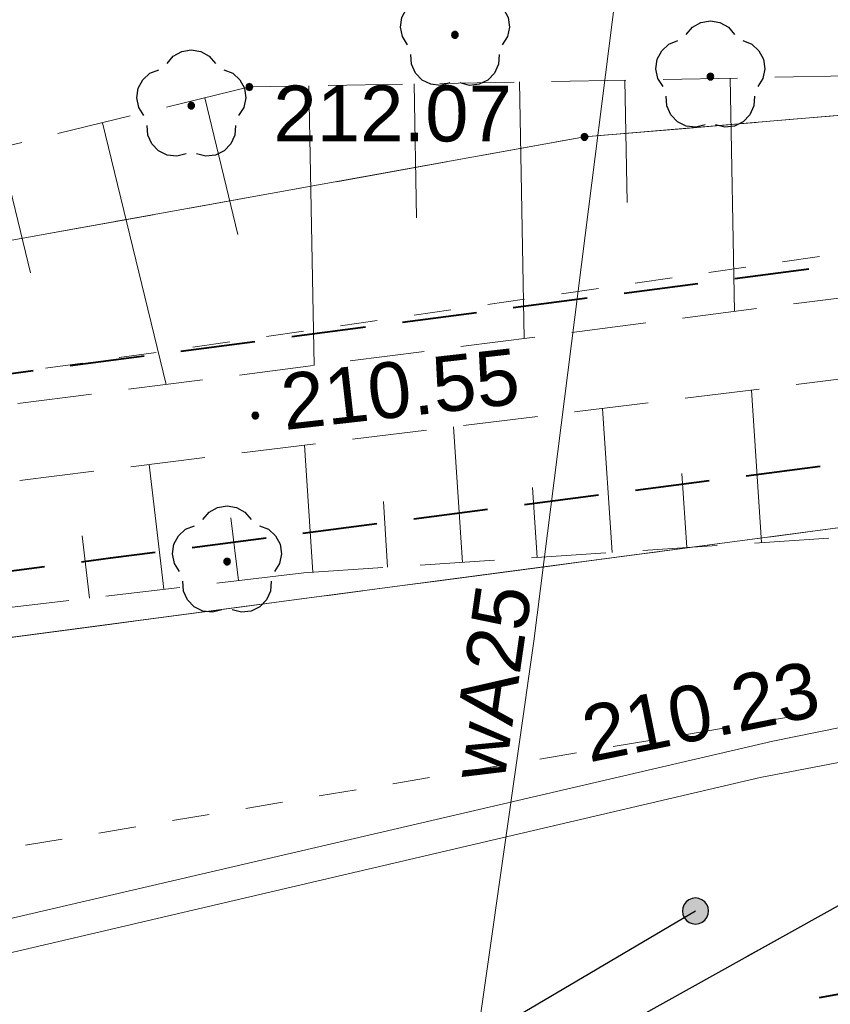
# Model space of a CAD drawing. Header units: metres. Extents: x 7419414 to 7419803, y 5549484 to 5549731.
# Tile 93 of 102: x 7419568 to 7419579, y 5549653 to 5549666. Entities that reach past the tile are written whole.
import ezdxf

# ---------------------------------------------------------------- set-up
doc = ezdxf.new("R2010")
doc.units = ezdxf.units.M
doc.header["$MEASUREMENT"] = 0
doc.layers.get('0').update_dxf_attribs({"color": 250})
for name, color, linetype, lineweight in [('EGDE', 7, 'Continuous', 13), ('EGKK', 82, 'Continuous', 13), ('EGUG', 96, 'Continuous', 13), ('GUPPRZ_O', 7, 'Continuous', 13), ('LINIE ROZGRANICZAJĄCE MPZP', 212, 'Continuous', 0), ('OTKJ', 7, 'Continuous', 13), ('OTKK', 7, 'Continuous', 30), ('OTOO', 7, 'Continuous', 30), ('OTRK', 7, 'Continuous', 13), ('OTRS_O', 7, 'Continuous', 13), ('pomiar słupy', 250, 'Continuous', 0), ('SUCP', 212, 'Continuous', 13), ('SUWP', 5, 'Continuous', 13), ('SUWP_O', 5, 'Continuous', 13)]:
    doc.layers.add(name, color=color, linetype=linetype, lineweight=lineweight)
doc.styles.add('Arial', font='arial.ttf')

msp = doc.modelspace()

# ---------------------------------------------------------------- hatches: boundary and pattern name
at = {"linetype": 'Continuous'}
for points in [[(7419573.74, 5549665.515), (7419573.726, 5549665.517), (7419573.714, 5549665.524), (7419573.704, 5549665.534), (7419573.697, 5549665.546), (7419573.695, 5549665.56), (7419573.697, 5549665.574), (7419573.704, 5549665.586), (7419573.714, 5549665.596), (7419573.726, 5549665.603), (7419573.74, 5549665.605), (7419573.754, 5549665.603), (7419573.766, 5549665.596), (7419573.776, 5549665.586), (7419573.783, 5549665.574), (7419573.785, 5549665.56), (7419573.783, 5549665.546), (7419573.776, 5549665.534), (7419573.766, 5549665.524), (7419573.754, 5549665.517)], [(7419577.17, 5549664.955), (7419577.156, 5549664.957), (7419577.144, 5549664.964), (7419577.134, 5549664.974), (7419577.127, 5549664.986), (7419577.125, 5549665), (7419577.127, 5549665.014), (7419577.134, 5549665.026), (7419577.144, 5549665.036), (7419577.156, 5549665.043), (7419577.17, 5549665.045), (7419577.184, 5549665.043), (7419577.196, 5549665.036), (7419577.206, 5549665.026), (7419577.213, 5549665.014), (7419577.215, 5549665), (7419577.213, 5549664.986), (7419577.206, 5549664.974), (7419577.196, 5549664.964), (7419577.184, 5549664.957)], [(7419570.98, 5549664.815), (7419570.968, 5549664.817), (7419570.957, 5549664.821), (7419570.948, 5549664.828), (7419570.941, 5549664.838), (7419570.937, 5549664.848), (7419570.935, 5549664.86), (7419570.937, 5549664.872), (7419570.941, 5549664.883), (7419570.948, 5549664.892), (7419570.957, 5549664.899), (7419570.968, 5549664.903), (7419570.98, 5549664.905), (7419570.992, 5549664.903), (7419571.003, 5549664.899), (7419571.012, 5549664.892), (7419571.019, 5549664.883), (7419571.023, 5549664.872), (7419571.025, 5549664.86), (7419571.023, 5549664.848), (7419571.019, 5549664.838), (7419571.012, 5549664.828), (7419571.003, 5549664.821), (7419570.992, 5549664.817)], [(7419570.2, 5549664.565), (7419570.186, 5549664.567), (7419570.174, 5549664.574), (7419570.164, 5549664.584), (7419570.157, 5549664.596), (7419570.155, 5549664.61), (7419570.157, 5549664.624), (7419570.164, 5549664.636), (7419570.174, 5549664.646), (7419570.186, 5549664.653), (7419570.2, 5549664.655), (7419570.214, 5549664.653), (7419570.226, 5549664.646), (7419570.236, 5549664.636), (7419570.243, 5549664.624), (7419570.245, 5549664.61), (7419570.243, 5549664.596), (7419570.236, 5549664.584), (7419570.226, 5549664.574), (7419570.214, 5549664.567)], [(7419575.48, 5549664.145), (7419575.466, 5549664.147), (7419575.454, 5549664.154), (7419575.444, 5549664.164), (7419575.437, 5549664.176), (7419575.435, 5549664.19), (7419575.437, 5549664.204), (7419575.444, 5549664.216), (7419575.454, 5549664.226), (7419575.466, 5549664.233), (7419575.48, 5549664.235), (7419575.494, 5549664.233), (7419575.506, 5549664.226), (7419575.516, 5549664.216), (7419575.523, 5549664.204), (7419575.525, 5549664.19), (7419575.523, 5549664.176), (7419575.516, 5549664.164), (7419575.506, 5549664.154), (7419575.494, 5549664.147)], [(7419571.06, 5549660.405), (7419571.048, 5549660.407), (7419571.037, 5549660.411), (7419571.028, 5549660.418), (7419571.021, 5549660.427), (7419571.017, 5549660.438), (7419571.015, 5549660.45), (7419571.017, 5549660.462), (7419571.021, 5549660.472), (7419571.028, 5549660.482), (7419571.037, 5549660.489), (7419571.048, 5549660.493), (7419571.06, 5549660.495), (7419571.072, 5549660.493), (7419571.082, 5549660.489), (7419571.092, 5549660.482), (7419571.099, 5549660.472), (7419571.103, 5549660.462), (7419571.105, 5549660.45), (7419571.103, 5549660.438), (7419571.099, 5549660.427), (7419571.092, 5549660.418), (7419571.082, 5549660.411), (7419571.072, 5549660.407)], [(7419570.68, 5549658.445), (7419570.666, 5549658.447), (7419570.654, 5549658.454), (7419570.644, 5549658.464), (7419570.637, 5549658.476), (7419570.635, 5549658.49), (7419570.637, 5549658.504), (7419570.644, 5549658.516), (7419570.654, 5549658.526), (7419570.666, 5549658.533), (7419570.68, 5549658.535), (7419570.694, 5549658.533), (7419570.706, 5549658.526), (7419570.716, 5549658.516), (7419570.723, 5549658.504), (7419570.725, 5549658.49), (7419570.723, 5549658.476), (7419570.716, 5549658.464), (7419570.706, 5549658.454), (7419570.694, 5549658.447)], [(7419576.972, 5549653.625), (7419576.926, 5549653.631), (7419576.884, 5549653.648), (7419576.847, 5549653.675), (7419576.819, 5549653.711), (7419576.801, 5549653.753), (7419576.795, 5549653.798), (7419576.801, 5549653.844), (7419576.818, 5549653.886), (7419576.845, 5549653.923), (7419576.881, 5549653.951), (7419576.923, 5549653.969), (7419576.968, 5549653.975), (7419577.014, 5549653.969), (7419577.056, 5549653.952), (7419577.093, 5549653.925), (7419577.121, 5549653.889), (7419577.139, 5549653.847), (7419577.145, 5549653.802), (7419577.139, 5549653.756), (7419577.122, 5549653.714), (7419577.095, 5549653.677), (7419577.059, 5549653.649), (7419577.017, 5549653.631)]]:
    msp.add_hatch(color=0, dxfattribs=at).paths.add_polyline_path(points)

# ---------------------------------------------------------------- linework, layer by layer
at = {"color": 0, "linetype": 'Continuous', "flags": 128}
for points in [[(7419573.104, 5549665.426), (7419573.035, 5549665.536), (7419573.009, 5549665.663), (7419573.027, 5549665.792), (7419573.088, 5549665.907), (7419573.184, 5549665.994), (7419573.304, 5549666.042)], [(7419574.176, 5549666.042), (7419574.296, 5549665.994), (7419574.392, 5549665.907), (7419574.453, 5549665.792), (7419574.471, 5549665.663), (7419574.445, 5549665.536), (7419574.376, 5549665.426)], [(7419576.846, 5549665.563), (7419576.929, 5549665.663), (7419577.042, 5549665.727), (7419577.17, 5549665.75), (7419577.298, 5549665.727), (7419577.411, 5549665.663), (7419577.494, 5549665.563)], [(7419576.534, 5549664.866), (7419576.465, 5549664.976), (7419576.439, 5549665.103), (7419576.457, 5549665.232), (7419576.518, 5549665.347), (7419576.614, 5549665.434), (7419576.734, 5549665.482)], [(7419577.606, 5549665.482), (7419577.726, 5549665.434), (7419577.822, 5549665.347), (7419577.883, 5549665.232), (7419577.901, 5549665.103), (7419577.875, 5549664.976), (7419577.806, 5549664.866)], [(7419569.876, 5549665.173), (7419569.959, 5549665.273), (7419570.072, 5549665.337), (7419570.2, 5549665.36), (7419570.328, 5549665.337), (7419570.441, 5549665.273), (7419570.524, 5549665.173)], [(7419573.671, 5549664.914), (7419573.545, 5549664.882), (7419573.416, 5549664.896), (7419573.299, 5549664.953), (7419573.209, 5549665.047), (7419573.156, 5549665.165), (7419573.147, 5549665.295)], [(7419574.333, 5549665.295), (7419574.324, 5549665.165), (7419574.271, 5549665.047), (7419574.181, 5549664.953), (7419574.064, 5549664.896), (7419573.935, 5549664.882), (7419573.809, 5549664.914)], [(7419569.564, 5549664.476), (7419569.495, 5549664.586), (7419569.469, 5549664.713), (7419569.487, 5549664.842), (7419569.548, 5549664.957), (7419569.644, 5549665.044), (7419569.764, 5549665.092)], [(7419570.636, 5549665.092), (7419570.756, 5549665.044), (7419570.852, 5549664.957), (7419570.913, 5549664.842), (7419570.931, 5549664.713), (7419570.905, 5549664.586), (7419570.836, 5549664.476)], [(7419577.101, 5549664.354), (7419576.975, 5549664.322), (7419576.846, 5549664.336), (7419576.729, 5549664.393), (7419576.639, 5549664.487), (7419576.586, 5549664.605), (7419576.577, 5549664.735)], [(7419577.763, 5549664.735), (7419577.754, 5549664.605), (7419577.701, 5549664.487), (7419577.611, 5549664.393), (7419577.494, 5549664.336), (7419577.365, 5549664.322), (7419577.239, 5549664.354)], [(7419570.131, 5549663.964), (7419570.005, 5549663.932), (7419569.876, 5549663.946), (7419569.759, 5549664.003), (7419569.669, 5549664.097), (7419569.616, 5549664.215), (7419569.607, 5549664.345)], [(7419570.793, 5549664.345), (7419570.784, 5549664.215), (7419570.731, 5549664.097), (7419570.641, 5549664.003), (7419570.524, 5549663.946), (7419570.395, 5549663.932), (7419570.269, 5549663.964)], [(7419570.356, 5549659.053), (7419570.439, 5549659.153), (7419570.552, 5549659.217), (7419570.68, 5549659.24), (7419570.808, 5549659.217), (7419570.921, 5549659.153), (7419571.004, 5549659.053)], [(7419570.044, 5549658.356), (7419569.975, 5549658.466), (7419569.949, 5549658.593), (7419569.967, 5549658.722), (7419570.028, 5549658.837), (7419570.124, 5549658.924), (7419570.244, 5549658.972)], [(7419571.116, 5549658.972), (7419571.236, 5549658.924), (7419571.332, 5549658.837), (7419571.393, 5549658.722), (7419571.411, 5549658.593), (7419571.385, 5549658.466), (7419571.316, 5549658.356)], [(7419570.611, 5549657.844), (7419570.485, 5549657.812), (7419570.356, 5549657.826), (7419570.239, 5549657.883), (7419570.149, 5549657.977), (7419570.096, 5549658.095), (7419570.087, 5549658.225)], [(7419571.273, 5549658.225), (7419571.264, 5549658.095), (7419571.211, 5549657.977), (7419571.121, 5549657.883), (7419571.004, 5549657.826), (7419570.875, 5549657.812), (7419570.749, 5549657.844)]]:
    msp.add_lwpolyline(points, dxfattribs=at)
for points in [[(7419573.74, 5549665.515), (7419573.754, 5549665.517), (7419573.766, 5549665.524), (7419573.776, 5549665.534), (7419573.783, 5549665.546), (7419573.785, 5549665.56), (7419573.783, 5549665.574), (7419573.776, 5549665.586), (7419573.766, 5549665.596), (7419573.754, 5549665.603), (7419573.74, 5549665.605), (7419573.726, 5549665.603), (7419573.714, 5549665.596), (7419573.704, 5549665.586), (7419573.697, 5549665.574), (7419573.695, 5549665.56), (7419573.697, 5549665.546), (7419573.704, 5549665.534), (7419573.714, 5549665.524), (7419573.726, 5549665.517), (7419573.74, 5549665.515)], [(7419577.17, 5549664.955), (7419577.184, 5549664.957), (7419577.196, 5549664.964), (7419577.206, 5549664.974), (7419577.213, 5549664.986), (7419577.215, 5549665), (7419577.213, 5549665.014), (7419577.206, 5549665.026), (7419577.196, 5549665.036), (7419577.184, 5549665.043), (7419577.17, 5549665.045), (7419577.156, 5549665.043), (7419577.144, 5549665.036), (7419577.134, 5549665.026), (7419577.127, 5549665.014), (7419577.125, 5549665), (7419577.127, 5549664.986), (7419577.134, 5549664.974), (7419577.144, 5549664.964), (7419577.156, 5549664.957), (7419577.17, 5549664.955)], [(7419570.935, 5549664.86), (7419570.937, 5549664.848), (7419570.941, 5549664.838), (7419570.948, 5549664.828), (7419570.957, 5549664.821), (7419570.968, 5549664.817), (7419570.98, 5549664.815), (7419570.992, 5549664.817), (7419571.003, 5549664.821), (7419571.012, 5549664.828), (7419571.019, 5549664.838), (7419571.023, 5549664.848), (7419571.025, 5549664.86), (7419571.023, 5549664.872), (7419571.019, 5549664.883), (7419571.012, 5549664.892), (7419571.003, 5549664.899), (7419570.992, 5549664.903), (7419570.98, 5549664.905), (7419570.968, 5549664.903), (7419570.957, 5549664.899), (7419570.948, 5549664.892), (7419570.941, 5549664.883), (7419570.937, 5549664.872), (7419570.935, 5549664.86)], [(7419570.2, 5549664.565), (7419570.214, 5549664.567), (7419570.226, 5549664.574), (7419570.236, 5549664.584), (7419570.243, 5549664.596), (7419570.245, 5549664.61), (7419570.243, 5549664.624), (7419570.236, 5549664.636), (7419570.226, 5549664.646), (7419570.214, 5549664.653), (7419570.2, 5549664.655), (7419570.186, 5549664.653), (7419570.174, 5549664.646), (7419570.164, 5549664.636), (7419570.157, 5549664.624), (7419570.155, 5549664.61), (7419570.157, 5549664.596), (7419570.164, 5549664.584), (7419570.174, 5549664.574), (7419570.186, 5549664.567), (7419570.2, 5549664.565)], [(7419575.48, 5549664.145), (7419575.494, 5549664.147), (7419575.506, 5549664.154), (7419575.516, 5549664.164), (7419575.523, 5549664.176), (7419575.525, 5549664.19), (7419575.523, 5549664.204), (7419575.516, 5549664.216), (7419575.506, 5549664.226), (7419575.494, 5549664.233), (7419575.48, 5549664.235), (7419575.466, 5549664.233), (7419575.454, 5549664.226), (7419575.444, 5549664.216), (7419575.437, 5549664.204), (7419575.435, 5549664.19), (7419575.437, 5549664.176), (7419575.444, 5549664.164), (7419575.454, 5549664.154), (7419575.466, 5549664.147), (7419575.48, 5549664.145)], [(7419571.015, 5549660.45), (7419571.017, 5549660.438), (7419571.021, 5549660.427), (7419571.028, 5549660.418), (7419571.037, 5549660.411), (7419571.048, 5549660.407), (7419571.06, 5549660.405), (7419571.072, 5549660.407), (7419571.082, 5549660.411), (7419571.092, 5549660.418), (7419571.099, 5549660.427), (7419571.103, 5549660.438), (7419571.105, 5549660.45), (7419571.103, 5549660.462), (7419571.099, 5549660.472), (7419571.092, 5549660.482), (7419571.082, 5549660.489), (7419571.072, 5549660.493), (7419571.06, 5549660.495), (7419571.048, 5549660.493), (7419571.037, 5549660.489), (7419571.028, 5549660.482), (7419571.021, 5549660.472), (7419571.017, 5549660.462), (7419571.015, 5549660.45)], [(7419570.68, 5549658.445), (7419570.694, 5549658.447), (7419570.706, 5549658.454), (7419570.716, 5549658.464), (7419570.723, 5549658.476), (7419570.725, 5549658.49), (7419570.723, 5549658.504), (7419570.716, 5549658.516), (7419570.706, 5549658.526), (7419570.694, 5549658.533), (7419570.68, 5549658.535), (7419570.666, 5549658.533), (7419570.654, 5549658.526), (7419570.644, 5549658.516), (7419570.637, 5549658.504), (7419570.635, 5549658.49), (7419570.637, 5549658.476), (7419570.644, 5549658.464), (7419570.654, 5549658.454), (7419570.666, 5549658.447), (7419570.68, 5549658.445)], [(7419577.121, 5549653.889), (7419577.093, 5549653.925), (7419577.056, 5549653.952), (7419577.014, 5549653.969), (7419576.968, 5549653.975), (7419576.923, 5549653.969), (7419576.881, 5549653.951), (7419576.845, 5549653.923), (7419576.818, 5549653.886), (7419576.801, 5549653.844), (7419576.795, 5549653.798), (7419576.801, 5549653.753), (7419576.819, 5549653.711), (7419576.847, 5549653.675), (7419576.884, 5549653.648), (7419576.926, 5549653.631), (7419576.972, 5549653.625), (7419577.017, 5549653.631), (7419577.059, 5549653.649), (7419577.095, 5549653.677), (7419577.122, 5549653.714), (7419577.139, 5549653.756), (7419577.145, 5549653.802), (7419577.139, 5549653.847), (7419577.121, 5549653.889)]]:
    msp.add_lwpolyline(points, close=True, dxfattribs=at)
at = {"layer": 'EGDE', "color": 250, "linetype": 'Continuous', "lineweight": 0, "flags": 128}
for points in [[(7419624.854, 5549673.89), (7419624.8, 5549673.88), (7419598.8, 5549667.39), (7419587.56, 5549665.21), (7419575.48, 5549664.19), (7419564.39, 5549662.19), (7419563.19, 5549661.96), (7419553.44, 5549661.25), (7419525.33, 5549656.97), (7419518.53, 5549654.85), (7419502.4, 5549649.81), (7419472.27, 5549640.92), (7419444.75, 5549635.91), (7419446.03, 5549630.99), (7419462.45, 5549628.77), (7419462.29, 5549628.43), (7419509.38, 5549641.39), (7419528.76, 5549648.51), (7419538.53, 5549652.48), (7419556.13, 5549655.93), (7419588.38, 5549660.2), (7419606.85, 5549663.64), (7419614.77, 5549665.7), (7419624.134, 5549667.767)], [(7419508.973, 5549664.091), (7419531.94, 5549661.5), (7419553.44, 5549661.25), (7419563.19, 5549661.96), (7419564.39, 5549662.19), (7419575.48, 5549664.19), (7419587.56, 5549665.21), (7419598.8, 5549667.39), (7419624.8, 5549673.88), (7419624.854, 5549673.89)]]:
    msp.add_lwpolyline(points, dxfattribs=at)
msp.add_lwpolyline([(7419606.85, 5549663.64), (7419588.38, 5549660.2), (7419556.13, 5549655.93), (7419538.53, 5549652.48), (7419528.76, 5549648.51), (7419509.38, 5549641.39), (7419523.27, 5549643.29), (7419540.13, 5549643.06), (7419557.7, 5549643.96), (7419589.07, 5549649.42), (7419609.66, 5549653.24), (7419606.85, 5549663.64)], close=True, dxfattribs=at)
at = {"layer": 'EGKK', "color": 82, "linetype": 'Continuous', "lineweight": 13}
for p, q in [((7419580.274, 5549664.595), (7419578.78, 5549664.469)), ((7419578.282, 5549664.427), (7419576.787, 5549664.3)), ((7419575.48, 5549664.19), (7419574.118, 5549663.944)), ((7419576.289, 5549664.258), (7419575.48, 5549664.19)), ((7419573.625, 5549663.856), (7419572.149, 5549663.589)), ((7419571.657, 5549663.501), (7419570.181, 5549663.234)), ((7419569.689, 5549663.146), (7419568.213, 5549662.879)), ((7419577.46, 5549658.754), (7419578.947, 5549658.951)), ((7419575.477, 5549658.492), (7419576.964, 5549658.688)), ((7419573.494, 5549658.229), (7419574.981, 5549658.426)), ((7419571.511, 5549657.967), (7419572.999, 5549658.163)), ((7419569.529, 5549657.704), (7419571.016, 5549657.901)), ((7419567.546, 5549657.442), (7419569.033, 5549657.638))]:
    msp.add_line(p, q, dxfattribs=at)
at = {"layer": 'EGUG', "color": 96, "linetype": 'Continuous', "lineweight": 13}
for p, q in [((7419578.78, 5549664.469), (7419578.282, 5549664.427)), ((7419578.282, 5549664.427), (7419578.78, 5549664.469)), ((7419576.787, 5549664.3), (7419576.289, 5549664.258)), ((7419576.289, 5549664.258), (7419576.787, 5549664.3)), ((7419577.783, 5549664.384), (7419577.285, 5549664.342)), ((7419577.285, 5549664.342), (7419577.783, 5549664.384)), ((7419575.48, 5549664.19), (7419575.102, 5549664.122)), ((7419575.102, 5549664.122), (7419575.48, 5549664.19)), ((7419575.79, 5549664.216), (7419575.48, 5549664.19)), ((7419575.48, 5549664.19), (7419575.79, 5549664.216)), ((7419574.61, 5549664.033), (7419574.118, 5549663.944)), ((7419574.118, 5549663.944), (7419574.61, 5549664.033)), ((7419573.625, 5549663.856), (7419573.133, 5549663.767)), ((7419573.133, 5549663.767), (7419573.625, 5549663.856)), ((7419572.641, 5549663.678), (7419572.149, 5549663.589)), ((7419572.149, 5549663.589), (7419572.641, 5549663.678)), ((7419571.657, 5549663.501), (7419571.165, 5549663.412)), ((7419571.165, 5549663.412), (7419571.657, 5549663.501)), ((7419570.673, 5549663.323), (7419570.181, 5549663.234)), ((7419570.181, 5549663.234), (7419570.673, 5549663.323)), ((7419569.689, 5549663.146), (7419569.197, 5549663.057)), ((7419569.197, 5549663.057), (7419569.689, 5549663.146)), ((7419568.705, 5549662.968), (7419568.213, 5549662.879)), ((7419568.213, 5549662.879), (7419568.705, 5549662.968)), ((7419577.955, 5549658.82), (7419578.451, 5549658.885)), ((7419578.451, 5549658.885), (7419577.955, 5549658.82)), ((7419576.964, 5549658.688), (7419577.46, 5549658.754)), ((7419577.46, 5549658.754), (7419576.964, 5549658.688)), ((7419575.973, 5549658.557), (7419576.468, 5549658.623)), ((7419576.468, 5549658.623), (7419575.973, 5549658.557)), ((7419574.981, 5549658.426), (7419575.477, 5549658.492)), ((7419575.477, 5549658.492), (7419574.981, 5549658.426)), ((7419573.99, 5549658.295), (7419574.486, 5549658.36)), ((7419574.486, 5549658.36), (7419573.99, 5549658.295)), ((7419572.999, 5549658.163), (7419573.494, 5549658.229)), ((7419573.494, 5549658.229), (7419572.999, 5549658.163)), ((7419572.007, 5549658.032), (7419572.503, 5549658.098)), ((7419572.503, 5549658.098), (7419572.007, 5549658.032)), ((7419571.016, 5549657.901), (7419571.511, 5549657.967)), ((7419571.511, 5549657.967), (7419571.016, 5549657.901)), ((7419570.024, 5549657.77), (7419570.52, 5549657.835)), ((7419570.52, 5549657.835), (7419570.024, 5549657.77)), ((7419569.033, 5549657.638), (7419569.529, 5549657.704)), ((7419569.529, 5549657.704), (7419569.033, 5549657.638)), ((7419568.042, 5549657.507), (7419568.537, 5549657.573)), ((7419568.537, 5549657.573), (7419568.042, 5549657.507))]:
    msp.add_line(p, q, dxfattribs=at)
at = {"layer": 'LINIE ROZGRANICZAJĄCE MPZP', "color": 212, "linetype": 'Continuous', "lineweight": 40}
for p, q in [((7419578.49, 5549662.413), (7419577.499, 5549662.283)), ((7419577.003, 5549662.218), (7419576.012, 5549662.089)), ((7419575.516, 5549662.024), (7419574.524, 5549661.894)), ((7419574.028, 5549661.829), (7419573.037, 5549661.7)), ((7419572.541, 5549661.635), (7419571.55, 5549661.505)), ((7419571.054, 5549661.44), (7419570.062, 5549661.311)), ((7419569.566, 5549661.246), (7419568.575, 5549661.116)), ((7419568.079, 5549661.051), (7419567.088, 5549660.921)), ((7419577.65, 5549659.643), (7419578.642, 5549659.771)), ((7419576.163, 5549659.45), (7419577.154, 5549659.578)), ((7419574.675, 5549659.258), (7419575.667, 5549659.386)), ((7419573.187, 5549659.065), (7419574.179, 5549659.194)), ((7419571.7, 5549658.873), (7419572.692, 5549659.001)), ((7419570.212, 5549658.681), (7419571.204, 5549658.809)), ((7419567.237, 5549658.296), (7419568.229, 5549658.424)), ((7419579.613, 5549652.818), (7419578.63, 5549652.633))]:
    msp.add_line(p, q, dxfattribs=at)
at = {"layer": 'LINIE ROZGRANICZAJĄCE MPZP', "color": 212, "linetype": 'Continuous', "lineweight": 40, "flags": 128}
msp.add_lwpolyline([(7419568.725, 5549658.488), (7419569.117, 5549658.539), (7419569.716, 5549658.616)], dxfattribs=at)
at = {"layer": 'OTKJ', "color": 250, "linetype": 'Continuous', "lineweight": 13}
for p, q in [((7419577.647, 5549653.183), (7419578.97, 5549653.92)), ((7419575.9, 5549652.21), (7419577.21, 5549652.94))]:
    msp.add_line(p, q, dxfattribs=at)
at = {"layer": 'OTKK', "color": 250, "linetype": 'Continuous', "lineweight": 30, "flags": 128}
msp.add_lwpolyline([(7419573.55, 5549650.19), (7419573.43, 5549650.76), (7419574.14, 5549651.23), (7419578.97, 5549653.92), (7419583.33, 5549654.72, 0.182821), (7419588.56, 5549658.24, 0.18431), (7419589.96, 5549663.39), (7419589.21, 5549668.35, 0.306276), (7419583.82, 5549673.6), (7419582.36, 5549673.39)], format="xyb", dxfattribs=at)
at = {"layer": 'OTOO', "color": 250, "linetype": 'Continuous', "lineweight": 30, "flags": 128}
msp.add_lwpolyline([(7419576.97, 5549653.8), (7419571.49, 5549650.57), (7419558.95, 5549648.37), (7419542.63, 5549646.17), (7419528.46, 5549644.11), (7419516.12, 5549642.14)], dxfattribs=at)
at = {"layer": 'OTRK', "color": 250, "linetype": 'Continuous', "lineweight": 13}
for p, q in [((7419576.035, 5549664.953), (7419575.035, 5549664.934)), ((7419576.022, 5549664.953), (7419576.052, 5549663.309)), ((7419577.535, 5549664.98), (7419576.535, 5549664.962)), ((7419577.436, 5549664.979), (7419577.494, 5549661.847)), ((7419579.035, 5549665.008), (7419578.035, 5549664.99)), ((7419570.98, 5549664.86), (7419569.867, 5549664.59)), ((7419571.536, 5549664.87), (7419570.98, 5549664.86)), ((7419571.779, 5549664.875), (7419571.848, 5549661.122)), ((7419573.036, 5549664.898), (7419572.036, 5549664.879)), ((7419573.193, 5549664.901), (7419573.226, 5549663.102)), ((7419574.536, 5549664.925), (7419573.536, 5549664.907)), ((7419574.608, 5549664.927), (7419574.671, 5549661.484)), ((7419570.382, 5549664.715), (7419570.827, 5549662.881)), ((7419569.381, 5549664.471), (7419568.409, 5549664.235)), ((7419569.007, 5549664.381), (7419569.861, 5549660.866)), ((7419567.923, 5549664.117), (7419566.952, 5549663.881)), ((7419567.632, 5549664.047), (7419568.041, 5549662.366)), ((7419578.285, 5549661.949), (7419579.276, 5549662.076)), ((7419576.797, 5549661.757), (7419577.789, 5549661.885)), ((7419575.309, 5549661.566), (7419576.301, 5549661.694)), ((7419573.821, 5549661.375), (7419574.813, 5549661.503)), ((7419572.334, 5549661.184), (7419573.325, 5549661.311)), ((7419570.846, 5549660.993), (7419571.838, 5549661.12)), ((7419579.314, 5549660.989), (7419578.321, 5549660.866)), ((7419569.358, 5549660.802), (7419570.35, 5549660.929)), ((7419567.87, 5549660.611), (7419568.862, 5549660.738)), ((7419577.825, 5549660.805), (7419576.832, 5549660.682)), ((7419577.858, 5549658.744), (7419577.723, 5549660.792)), ((7419576.336, 5549660.621), (7419575.344, 5549660.499)), ((7419575.849, 5549658.612), (7419575.722, 5549660.545)), ((7419574.848, 5549660.438), (7419573.855, 5549660.315)), ((7419573.359, 5549660.254), (7419572.366, 5549660.131)), ((7419573.841, 5549658.48), (7419573.721, 5549660.299)), ((7419571.87, 5549660.07), (7419570.878, 5549659.948)), ((7419571.832, 5549658.348), (7419571.72, 5549660.052)), ((7419570.381, 5549659.887), (7419569.389, 5549659.764)), ((7419569.833, 5549658.118), (7419569.634, 5549659.794)), ((7419568.893, 5549659.703), (7419567.9, 5549659.58)), ((7419576.854, 5549658.678), (7419576.788, 5549659.673)), ((7419574.845, 5549658.546), (7419574.783, 5549659.484)), ((7419572.836, 5549658.414), (7419572.779, 5549659.295)), ((7419570.832, 5549658.236), (7419570.733, 5549659.077)), ((7419568.833, 5549657.999), (7419568.734, 5549658.835)), ((7419577.761, 5549658.737), (7419578.759, 5549658.803)), ((7419574.768, 5549658.541), (7419575.765, 5549658.606)), ((7419576.264, 5549658.639), (7419577.262, 5549658.704)), ((7419573.271, 5549658.442), (7419574.269, 5549658.508)), ((7419570.542, 5549658.202), (7419571.71, 5549658.34)), ((7419571.71, 5549658.34), (7419572.772, 5549658.41)), ((7419569.052, 5549658.025), (7419570.045, 5549658.143)), ((7419567.563, 5549657.849), (7419568.556, 5549657.967))]:
    msp.add_line(p, q, dxfattribs=at)
at = {"layer": 'pomiar słupy', "color": 52, "linetype": 'Continuous', "lineweight": 13}
for p, q in [((7419578.14, 5549662.513), (7419578.635, 5549662.584)), ((7419577.151, 5549662.37), (7419577.645, 5549662.442)), ((7419576.161, 5549662.227), (7419576.656, 5549662.299)), ((7419575.171, 5549662.084), (7419575.666, 5549662.156)), ((7419574.181, 5549661.941), (7419574.676, 5549662.013)), ((7419573.192, 5549661.798), (7419573.686, 5549661.87)), ((7419572.202, 5549661.655), (7419572.697, 5549661.727)), ((7419571.212, 5549661.513), (7419571.707, 5549661.584)), ((7419570.222, 5549661.37), (7419570.717, 5549661.441)), ((7419569.233, 5549661.227), (7419569.728, 5549661.298)), ((7419568.243, 5549661.084), (7419568.738, 5549661.155)), ((7419578.33, 5549656.42), (7419577.837, 5549656.337)), ((7419577.344, 5549656.254), (7419576.851, 5549656.171)), ((7419576.357, 5549656.089), (7419575.864, 5549656.006)), ((7419575.371, 5549655.923), (7419574.878, 5549655.84)), ((7419574.385, 5549655.758), (7419573.892, 5549655.675)), ((7419573.399, 5549655.592), (7419572.906, 5549655.509)), ((7419572.413, 5549655.426), (7419571.919, 5549655.344)), ((7419571.426, 5549655.261), (7419570.933, 5549655.178)), ((7419570.44, 5549655.095), (7419569.947, 5549655.013)), ((7419569.454, 5549654.93), (7419568.961, 5549654.847)), ((7419568.468, 5549654.764), (7419567.975, 5549654.682))]:
    msp.add_line(p, q, dxfattribs=at)
at = {"layer": 'SUCP', "color": 212, "linetype": 'Continuous', "lineweight": 13, "flags": 128}
for points in [[(7419551.983, 5549669.61), (7419553.22, 5549663.84), (7419553.3, 5549663.36), (7419553.52, 5549661.95), (7419555.07, 5549652.4), (7419555.19, 5549651.8), (7419555.4, 5549650.95), (7419567.29, 5549653.59), (7419578.01, 5549656.08), (7419579.53, 5549656.39), (7419585.27, 5549657.54), (7419599.96, 5549659.45), (7419603.39, 5549659.95), (7419603.5, 5549659.1), (7419603.65, 5549658.33), (7419603.77, 5549657.52), (7419603.96, 5549656.5), (7419606.28, 5549656.9), (7419606.51, 5549656.97)], [(7419606.81, 5549656.56), (7419606.53, 5549656.54), (7419603.79, 5549656.11), (7419603.52, 5549657.66), (7419603.47, 5549658.14), (7419603.37, 5549658.39), (7419603.19, 5549659.46), (7419599.98, 5549658.99), (7419585.33, 5549656.99), (7419579.29, 5549655.87), (7419577.84, 5549655.59), (7419566.83, 5549653.02), (7419555, 5549650.5), (7419554.71, 5549651.73), (7419554.57, 5549652.34), (7419552.55, 5549663.33), (7419552.47, 5549663.78), (7419551.382, 5549669.533)]]:
    msp.add_lwpolyline(points, dxfattribs=at)
at = {"layer": 'SUWP', "color": 5, "linetype": 'Continuous', "lineweight": 13, "flags": 128}
msp.add_lwpolyline([(7419573.74, 5549642.02), (7419573.08, 5549644.36), (7419573.97, 5549651.61), (7419574.8, 5549657.42), (7419576.54, 5549671.18), (7419576.333, 5549672.735)], dxfattribs=at)

# ---------------------------------------------------------------- texts
at = {"layer": 'GUPPRZ_O', "color": 212, "linetype": 'Continuous', "lineweight": 0, "style": 'Arial'}
msp.add_text('210.23', height=0.75, rotation=11.48, dxfattribs=at).set_placement((7419575.542, 5549655.794))
at = {"layer": 'OTRS_O', "color": 250, "linetype": 'Continuous', "lineweight": 0, "style": 'Arial'}
for s, rotation, p in [('212.07', 360, (7419571.301, 5549664.129)), ('210.55', 6.4448, (7419571.454, 5549660.255))]:
    msp.add_text(s, height=0.75, rotation=rotation, dxfattribs=at).set_placement(p)
at = {"layer": 'SUWP_O', "color": 5, "linetype": 'Continuous', "lineweight": 0, "style": 'Arial'}
msp.add_text('wA25', height=0.75, rotation=81.839, dxfattribs=at).set_placement((7419574.401, 5549655.518))

doc.saveas('drawing.dxf')
